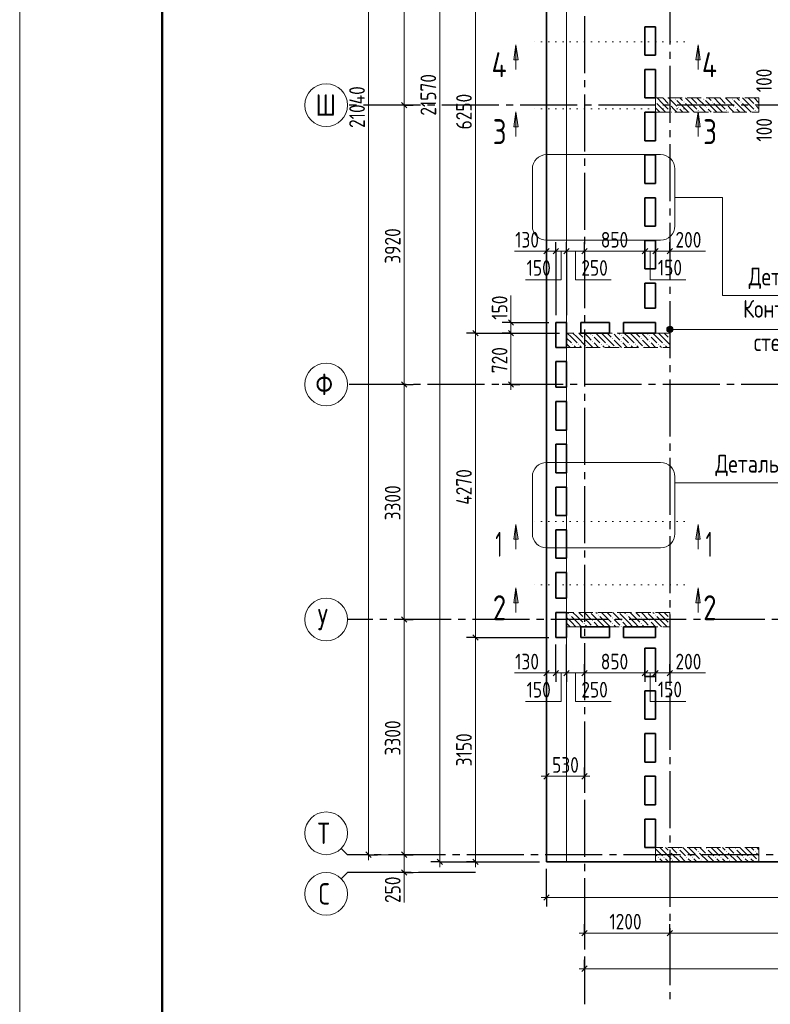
# Model space of a CAD drawing. Header units: millimetres. Extents: x 0 to 31317, y 0 to 42000.
# Tile 2 of 12: x 0 to 10533, y 15930 to 29749. Entities that reach past the tile are written whole.
import ezdxf

# ---------------------------------------------------------------- set-up
doc = ezdxf.new("R2010")
doc.units = ezdxf.units.MM
for name, pattern in [('______2', [270, 200, -70]), ('______5', [1100, 800, -100, 100, -100]), ('______9', [100, 0, -100])]:
    doc.linetypes.add(name, pattern=pattern)
for name, color, linetype, lineweight in [('Standard', 7, 'Continuous', 25), ('ЖБ Пилон', 180, 'Continuous', 25), ('Оси', 40, '______5', 18), ('Примечания', 7, 'Continuous', 25), ('Размерная выноска', 7, 'Continuous', 13), ('Сечения символ', 7, 'Continuous', 25)]:
    doc.layers.add(name, color=color, linetype=linetype, lineweight=lineweight)
doc.layers.add('ЖБ Перекрытие верхний уровень', color=7, linetype='Continuous', lineweight=25, true_color=0xe0e0ff)
doc.styles.add('GOST 2.304-81', font='txt')
doc.styles.add('ISOCPEUR', font='txt')

msp = doc.modelspace()

# ---------------------------------------------------------------- hatches: boundary and pattern name
at = {"layer": 'ЖБ Пилон', "linetype": 'Continuous', "lineweight": 18, "transparency": 33554687}
for points in [[(9194, 28633), (9201, 28640), (9207, 28633), (9201, 28627)], [(9594, 28633), (9601, 28640), (9607, 28633), (9601, 28627)], [(9994, 28633), (10001, 28640), (10007, 28633), (10001, 28627)], [(8924, 28597), (8927, 28593), (8924, 28590)], [(9114, 28553), (9121, 28560), (9127, 28553), (9121, 28547)], [(9114, 28473), (9121, 28480), (9127, 28473), (9121, 28467)], [(9234, 28513), (9241, 28520), (9247, 28513), (9241, 28507)], [(9314, 28593), (9321, 28600), (9327, 28593), (9321, 28587)], [(9514, 28553), (9521, 28560), (9527, 28553), (9521, 28547)], [(9514, 28473), (9521, 28480), (9527, 28473), (9521, 28467)], [(9634, 28513), (9641, 28520), (9647, 28513), (9641, 28507)], [(9714, 28593), (9721, 28600), (9727, 28593), (9721, 28587)], [(9914, 28553), (9921, 28560), (9927, 28553), (9921, 28547)], [(9914, 28473), (9921, 28480), (9927, 28473), (9921, 28467)], [(10034, 28513), (10041, 28520), (10047, 28513), (10041, 28507)], [(10114, 28593), (10121, 28600), (10127, 28593), (10121, 28587)], [(10314, 28553), (10321, 28560), (10327, 28553), (10321, 28547)], [(10314, 28473), (10321, 28480), (10327, 28473), (10321, 28467)], [(7924, 25350), (7921, 25347), (7918, 25350)], [(8034, 25313), (8041, 25320), (8047, 25313), (8041, 25307)], [(8324, 25350), (8321, 25347), (8318, 25350)], [(8434, 25313), (8441, 25320), (8447, 25313), (8441, 25307)], [(8724, 25350), (8721, 25347), (8718, 25350)], [(8834, 25313), (8841, 25320), (8847, 25313), (8841, 25307)], [(9124, 25350), (9121, 25347), (9118, 25350), (9124, 25350)], [(7754, 25193), (7761, 25200), (7767, 25193), (7761, 25187)], [(7834, 25193), (7841, 25200), (7847, 25193), (7841, 25187)], [(7914, 25273), (7921, 25280), (7927, 25273), (7921, 25267)], [(7954, 25153), (7961, 25160), (7967, 25153), (7964, 25150), (7958, 25150)], [(8034, 25233), (8041, 25240), (8047, 25233), (8041, 25227)], [(8154, 25193), (8161, 25200), (8167, 25193), (8161, 25187)], [(8234, 25193), (8241, 25200), (8247, 25193), (8241, 25187)], [(8314, 25273), (8321, 25280), (8327, 25273), (8321, 25267)], [(8354, 25153), (8361, 25160), (8367, 25153), (8364, 25150), (8358, 25150)], [(8434, 25233), (8441, 25240), (8447, 25233), (8441, 25227)], [(8554, 25193), (8561, 25200), (8567, 25193), (8561, 25187)], [(8634, 25193), (8641, 25200), (8647, 25193), (8641, 25187)], [(8714, 25273), (8721, 25280), (8727, 25273), (8721, 25267)], [(8754, 25153), (8761, 25160), (8767, 25153), (8764, 25150), (8758, 25150)], [(8834, 25233), (8841, 25240), (8847, 25233), (8841, 25227)], [(8954, 25193), (8961, 25200), (8967, 25193), (8961, 25187)], [(9034, 25193), (9041, 25200), (9047, 25193), (9041, 25187)], [(9114, 25273), (9121, 25280), (9124, 25277), (9124, 25270), (9121, 25267)], [(8004, 21430), (8001, 21427), (7998, 21430)], [(8404, 21430), (8401, 21427), (8398, 21430)], [(8804, 21430), (8801, 21427), (8798, 21430)], [(7714, 21393), (7721, 21400), (7727, 21393), (7721, 21387)], [(7914, 21353), (7921, 21360), (7927, 21353), (7921, 21347)], [(8034, 21313), (8041, 21320), (8047, 21313), (8041, 21307)], [(8114, 21393), (8121, 21400), (8127, 21393), (8121, 21387)], [(8314, 21353), (8321, 21360), (8327, 21353), (8321, 21347)], [(8434, 21313), (8441, 21320), (8447, 21313), (8441, 21307)], [(8514, 21393), (8521, 21400), (8527, 21393), (8521, 21387)], [(8714, 21353), (8721, 21360), (8727, 21353), (8721, 21347)], [(8834, 21313), (8841, 21320), (8847, 21313), (8841, 21307)], [(8914, 21393), (8921, 21400), (8927, 21393), (8921, 21387)], [(9114, 21353), (9121, 21360), (9124, 21357), (9124, 21350), (9121, 21347)], [(7914, 21273), (7921, 21280), (7927, 21273), (7921, 21267)], [(8034, 21233), (8041, 21240), (8047, 21233), (8044, 21230), (8038, 21230)], [(8314, 21273), (8321, 21280), (8327, 21273), (8321, 21267)], [(8434, 21233), (8441, 21240), (8447, 21233), (8444, 21230), (8438, 21230)], [(8714, 21273), (8721, 21280), (8727, 21273), (8721, 21267)], [(8834, 21233), (8841, 21240), (8847, 21233), (8844, 21230), (8838, 21230)], [(9114, 21273), (9121, 21280), (9124, 21277), (9124, 21270), (9121, 21267)], [(9234, 18113), (9241, 18120), (9247, 18113), (9241, 18107)], [(9634, 18113), (9641, 18120), (9647, 18113), (9641, 18107)], [(10034, 18113), (10041, 18120), (10047, 18113), (10041, 18107)], [(8954, 17993), (8961, 18000), (8967, 17993), (8961, 17987)], [(9034, 17993), (9041, 18000), (9047, 17993), (9041, 17987)], [(9114, 18073), (9121, 18080), (9127, 18073), (9121, 18067)], [(9234, 18033), (9241, 18040), (9247, 18033), (9241, 18027)], [(9354, 17993), (9361, 18000), (9367, 17993), (9361, 17987)], [(9434, 17993), (9441, 18000), (9447, 17993), (9441, 17987)], [(9514, 18073), (9521, 18080), (9527, 18073), (9521, 18067)], [(9634, 18033), (9641, 18040), (9647, 18033), (9641, 18027)], [(9754, 17993), (9761, 18000), (9767, 17993), (9761, 17987)], [(9834, 17993), (9841, 18000), (9847, 17993), (9841, 17987)], [(9914, 18073), (9921, 18080), (9927, 18073), (9921, 18067)], [(10034, 18033), (10041, 18040), (10047, 18033), (10041, 18027)], [(10154, 17993), (10161, 18000), (10167, 17993), (10161, 17987)], [(10234, 17993), (10241, 18000), (10247, 17993), (10241, 17987)], [(10314, 18073), (10321, 18080), (10327, 18073), (10321, 18067)], [(9154, 17953), (9161, 17960), (9167, 17953), (9161, 17947)], [(9554, 17953), (9561, 17960), (9567, 17953), (9561, 17947)], [(9954, 17953), (9961, 17960), (9967, 17953), (9961, 17947)], [(10354, 17953), (10361, 17960), (10367, 17953), (10361, 17947)]]:
    msp.add_hatch(color=7, dxfattribs=at).paths.add_polyline_path(points, flags=16)
at = {"layer": 'Примечания', "linetype": 'Continuous', "lineweight": 13, "transparency": 33554687}
for points in [[(9102, 25365), (9102, 25442), (9085, 25426)], [(9124, 25358), (9124, 25448), (9102, 25442)], [(9124, 25358), (9102, 25442), (9102, 25365)], [(9146, 25365), (9146, 25442), (9124, 25448)], [(9146, 25365), (9124, 25448), (9124, 25358)], [(9163, 25381), (9163, 25426), (9146, 25442)], [(9163, 25381), (9146, 25442), (9146, 25365)], [(9085, 25381), (9085, 25426), (9079, 25403)], [(9102, 25365), (9085, 25426), (9085, 25381)], [(9163, 25426), (9163, 25381), (9169, 25403)]]:
    msp.add_hatch(color=7, dxfattribs=at).paths.add_polyline_path(points)
at = {"layer": 'Сечения символ', "linetype": 'Continuous', "lineweight": 13, "transparency": 33554687}
for points in [[(6933, 29187), (6963, 29397), (6993, 29187)], [(9490, 29187), (9520, 29397), (9550, 29187)], [(6933, 28247), (6963, 28457), (6993, 28247)], [(9490, 28247), (9520, 28457), (9550, 28247)], [(6933, 22456), (6963, 22666), (6993, 22456)], [(9490, 22456), (9520, 22666), (9550, 22456)], [(6933, 21566), (6963, 21776), (6993, 21566)], [(9490, 21566), (9520, 21776), (9550, 21566)]]:
    msp.add_hatch(color=7, dxfattribs=at).paths.add_polyline_path(points, flags=16)

# ---------------------------------------------------------------- linework, layer by layer
at = {"layer": 'Standard', "color": 7, "linetype": 'Continuous', "lineweight": 13, "transparency": 33554687}
for p, q in [((5394, 32470), (5394, 28550)), ((6394, 31600), (6394, 25350)), ((5394, 28550), (5394, 24630)), ((7394, 26500), (7319, 26500)), ((7524, 26500), (7394, 26500)), ((7674, 26500), (7524, 26500)), ((7924, 26500), (7674, 26500)), ((8774, 26500), (7924, 26500)), ((9124, 26500), (9199, 26500)), ((6894, 25500), (6894, 25575)), ((6894, 25350), (6894, 25500)), ((6394, 25350), (6394, 21080)), ((5394, 24630), (5394, 21330)), ((6894, 24630), (6894, 24555)), ((5394, 21330), (5394, 18030)), ((6394, 21080), (6394, 17930)), ((7394, 20580), (7319, 20580)), ((7524, 20580), (7394, 20580)), ((7674, 20580), (7524, 20580)), ((7924, 20580), (7674, 20580)), ((8774, 20580), (7924, 20580)), ((9124, 20580), (9199, 20580)), ((7394, 19130), (7319, 19130)), ((7394, 19130), (7924, 19130)), ((7924, 19130), (7999, 19130)), ((4600, 18030), (4512, 18118)), ((4600, 18030), (5802, 18030)), ((4894, 18030), (4894, 17955)), ((5394, 18030), (5394, 17780)), ((5894, 17930), (5894, 17855)), ((6394, 17930), (6394, 17855)), ((4600, 17780), (4512, 17692)), ((4600, 17780), (5802, 17780)), ((5394, 17780), (5394, 17705)), ((7394, 17430), (7319, 17430)), ((7394, 17430), (22354, 17430)), ((7924, 16930), (7849, 16930)), ((7924, 16930), (9124, 16930)), ((9124, 16930), (14624, 16930)), ((7924, 16430), (7849, 16430)), ((7924, 16430), (26374, 16430))]:
    msp.add_line(p, q, dxfattribs=at)
at = {"layer": 'Standard', "color": 251, "linetype": 'Continuous', "lineweight": -3, "true_color": 0x656565, "transparency": 33554687}
for p, q in [((5394, 28550), (5269, 28550)), ((5394, 28550), (5519, 28550)), ((5394, 28550), (5394, 28550)), ((7394, 26500), (7394, 26625)), ((7524, 26500), (7524, 26625)), ((7674, 26500), (7674, 26625)), ((7924, 26500), (7924, 26625)), ((8774, 26500), (8774, 26625)), ((8924, 26500), (8924, 26625)), ((9124, 26500), (9124, 26625)), ((7394, 26500), (7394, 26375)), ((7394, 26500), (7394, 26500)), ((7524, 26500), (7524, 26375)), ((7674, 26500), (7674, 26375)), ((7924, 26500), (7924, 26375)), ((7924, 26500), (7924, 26500)), ((8774, 26500), (8774, 26375)), ((8774, 26500), (8774, 26500)), ((8924, 26500), (8924, 26375)), ((8924, 26500), (8924, 26500)), ((9124, 26500), (9124, 26375)), ((9124, 26500), (9124, 26500)), ((6894, 25500), (6769, 25500)), ((6894, 25500), (7019, 25500)), ((6894, 25500), (7424, 25500)), ((6394, 25350), (6269, 25350)), ((6394, 25350), (6519, 25350)), ((6394, 25350), (7574, 25350)), ((6894, 25350), (6769, 25350)), ((6894, 25350), (7019, 25350)), ((6894, 25350), (7574, 25350)), ((5394, 24630), (5269, 24630)), ((5394, 24630), (5519, 24630)), ((5394, 24630), (5394, 24630)), ((6894, 24630), (6769, 24630)), ((6894, 24630), (7019, 24630)), ((6894, 24630), (6894, 24630)), ((5394, 21330), (5269, 21330)), ((5394, 21330), (5519, 21330)), ((5394, 21330), (5394, 21330)), ((6394, 21080), (6269, 21080)), ((6394, 21080), (6519, 21080)), ((6394, 21080), (7424, 21080)), ((7394, 20580), (7394, 20705)), ((7524, 20580), (7524, 20705)), ((7674, 20580), (7674, 20705)), ((7924, 20580), (7924, 20705)), ((8774, 20580), (8774, 20705)), ((8924, 20580), (8924, 20705)), ((9124, 20580), (9124, 20705)), ((7394, 20580), (7394, 20455)), ((7394, 20580), (7394, 20580)), ((7524, 20580), (7524, 20455)), ((7674, 20580), (7674, 20455)), ((7924, 20580), (7924, 20455)), ((7924, 20580), (7924, 20580)), ((8774, 20580), (8774, 20455)), ((8774, 20580), (8774, 20580)), ((8924, 20580), (8924, 20455)), ((8924, 20580), (8924, 20580)), ((9124, 20580), (9124, 20455)), ((9124, 20580), (9124, 20580)), ((7394, 19130), (7394, 19255)), ((7924, 19130), (7924, 19255)), ((7394, 19130), (7394, 19005)), ((7394, 19130), (7394, 19130)), ((7924, 19130), (7924, 19005)), ((7924, 19130), (7924, 19130)), ((4894, 18030), (4769, 18030)), ((4894, 18030), (5019, 18030)), ((4894, 18030), (4894, 18030)), ((5394, 18030), (5269, 18030)), ((5394, 18030), (5519, 18030)), ((5394, 18030), (5394, 18030)), ((5894, 17930), (5769, 17930)), ((5894, 17930), (6019, 17930)), ((5894, 17930), (7294, 17930)), ((6394, 17930), (6269, 17930)), ((6394, 17930), (6519, 17930)), ((6394, 17930), (7294, 17930)), ((7394, 17430), (7394, 17830)), ((5394, 17780), (5269, 17780)), ((5394, 17780), (5519, 17780)), ((5394, 17780), (5394, 17780)), ((7394, 17430), (7394, 17555)), ((7394, 17430), (7394, 17305)), ((7924, 16930), (7924, 17055)), ((9124, 16930), (9124, 17055)), ((7924, 16930), (7924, 16805)), ((7924, 16930), (7924, 16930)), ((9124, 16930), (9124, 16805)), ((9124, 16930), (9124, 16930)), ((7924, 16430), (7924, 16555)), ((7924, 16430), (7924, 16305)), ((7924, 16430), (7924, 16430))]:
    msp.add_line(p, q, dxfattribs=at)
at = {"layer": 'Standard', "color": 7, "linetype": 'Continuous', "lineweight": 25, "transparency": 33554687}
for p, q in [((5357, 28587), (5432, 28512)), ((7431, 26538), (7357, 26463)), ((7561, 26538), (7486, 26463)), ((7712, 26538), (7636, 26463)), ((7961, 26538), (7886, 26463)), ((8812, 26538), (8736, 26463)), ((8961, 26538), (8886, 26463)), ((9161, 26538), (9086, 26463)), ((6931, 25463), (6857, 25538)), ((6357, 25387), (6432, 25312)), ((6931, 25312), (6857, 25387)), ((5357, 24667), (5432, 24592)), ((6931, 24592), (6857, 24667)), ((5357, 21367), (5432, 21292)), ((6357, 21117), (6432, 21042)), ((7431, 20617), (7357, 20542)), ((7561, 20617), (7486, 20542)), ((7712, 20617), (7636, 20542)), ((7961, 20617), (7886, 20542)), ((8812, 20617), (8736, 20542)), ((8961, 20617), (8886, 20542)), ((9161, 20617), (9086, 20542)), ((7357, 19092), (7431, 19168)), ((7886, 19092), (7961, 19168)), ((4857, 18068), (4932, 17992)), ((5357, 18068), (5432, 17992)), ((5931, 17892), (5857, 17968)), ((6357, 17968), (6432, 17892)), ((5357, 17817), (5432, 17742)), ((7357, 17392), (7431, 17468)), ((7886, 16892), (7961, 16968)), ((9086, 16892), (9161, 16968)), ((7886, 16392), (7961, 16468))]:
    msp.add_line(p, q, dxfattribs=at)
at = {"layer": 'Standard', "color": 7, "linetype": 'Continuous', "lineweight": 13, "transparency": 33554687}
msp.add_lwpolyline([(0, 0), (29700, 0), (29700, 42000), (0, 42000), (0, 0)], close=True, dxfattribs=at)
for points in [[(29700, 42000), (0, 42000), (0, 0), (29700, 0), (29700, 42000)], [(5894, 17930), (5894, 28315), (5894, 28315), (5894, 39500)], [(7674, 17930), (22024, 17930), (22024, 39170), (7674, 39170), (7674, 17930)], [(4894, 39070), (4894, 28141), (4894, 28141), (4894, 18030)], [(8924, 26500), (8885, 26500), (8885, 26500), (8774, 26500)], [(9124, 26500), (9067, 26500), (9067, 26500), (8961, 26500), (8961, 26500), (8924, 26500)], [(6894, 24630), (6894, 24706), (6894, 24706), (6894, 25350)], [(8924, 20580), (8885, 20580), (8885, 20580), (8774, 20580)], [(9124, 20580), (9067, 20580), (9067, 20580), (8961, 20580), (8961, 20580), (8924, 20580)]]:
    msp.add_lwpolyline(points, dxfattribs=at)
at = {"layer": 'Standard', "color": 7, "linetype": 'Continuous', "lineweight": 50, "transparency": 33554687}
msp.add_lwpolyline([(2000, 41500), (29200, 41500), (29200, 500), (2000, 500), (2000, 41500)], close=True, dxfattribs=at)
at = {"layer": 'Standard', "color": 7, "linetype": 'Continuous', "lineweight": 25, "transparency": 33554687}
msp.add_lwpolyline([(7394, 17930), (24124, 17930), (24124, 39500), (7394, 39500), (7394, 17930)], dxfattribs=at)
at = {"layer": 'Standard', "color": 251, "linetype": 'Continuous', "lineweight": -3, "true_color": 0x656565, "transparency": 33554687}
for points in [[(7524, 26500), (7524, 26206), (7524, 26206), (7524, 25600)], [(7674, 26500), (7674, 26234), (7674, 26234), (7674, 25600)], [(7524, 20580), (7524, 20597), (7524, 20597), (7524, 20980)], [(7674, 20580), (7674, 20597), (7674, 20597), (7674, 20980)]]:
    msp.add_lwpolyline(points, dxfattribs=at)
at = {"layer": 'ЖБ Перекрытие верхний уровень', "color": 7, "linetype": 'Continuous', "lineweight": 35, "transparency": 33554687}
for p, q in [((7394, 39500), (7394, 17930)), ((8774, 29250), (8774, 29650)), ((8774, 29650), (8924, 29650)), ((8924, 29650), (8924, 29250)), ((8924, 29250), (8774, 29250)), ((8774, 28650), (8774, 29050)), ((8774, 29050), (8924, 29050)), ((8924, 29050), (8924, 28650)), ((8924, 28650), (8774, 28650)), ((8774, 28050), (8774, 28450)), ((8774, 28450), (8924, 28450)), ((8924, 28450), (8924, 28050)), ((8924, 28050), (8774, 28050)), ((8774, 27450), (8774, 27850)), ((8774, 27850), (8924, 27850)), ((8924, 27850), (8924, 27450)), ((8924, 27450), (8774, 27450)), ((8774, 26850), (8774, 27250)), ((8774, 27250), (8924, 27250)), ((8924, 27250), (8924, 26850)), ((8924, 26850), (8774, 26850)), ((8774, 26250), (8774, 26650)), ((8774, 26650), (8924, 26650)), ((8924, 26650), (8924, 26250)), ((8924, 26250), (8774, 26250)), ((8774, 26050), (8924, 26050)), ((8774, 25700), (8774, 26050)), ((8924, 26050), (8924, 25700)), ((8924, 25700), (8774, 25700)), ((7524, 25150), (7524, 25500)), ((7524, 25500), (7674, 25500)), ((7674, 25500), (7674, 25150)), ((7874, 25350), (7874, 25500)), ((7874, 25500), (8274, 25500)), ((8274, 25500), (8274, 25350)), ((8474, 25500), (8924, 25500)), ((8474, 25350), (8474, 25500)), ((8924, 25500), (8924, 25350)), ((8274, 25350), (7874, 25350)), ((8924, 25350), (8474, 25350)), ((7674, 25150), (7524, 25150)), ((7524, 24590), (7524, 24950)), ((7524, 24950), (7674, 24950)), ((7674, 24950), (7674, 24590)), ((7674, 24590), (7524, 24590)), ((7524, 23990), (7524, 24390)), ((7524, 24390), (7674, 24390)), ((7674, 24390), (7674, 23990)), ((7674, 23990), (7524, 23990)), ((7524, 23390), (7524, 23790)), ((7524, 23790), (7674, 23790)), ((7674, 23790), (7674, 23390)), ((7674, 23390), (7524, 23390)), ((7524, 22790), (7524, 23190)), ((7524, 23190), (7674, 23190)), ((7674, 23190), (7674, 22790)), ((7674, 22790), (7524, 22790)), ((7524, 22190), (7524, 22590)), ((7524, 22590), (7674, 22590)), ((7674, 22590), (7674, 22190)), ((7674, 22190), (7524, 22190)), ((7524, 21990), (7674, 21990)), ((7524, 21630), (7524, 21990)), ((7674, 21990), (7674, 21630)), ((7674, 21630), (7524, 21630)), ((7524, 21430), (7674, 21430)), ((7524, 21080), (7524, 21430)), ((7674, 21430), (7674, 21080)), ((7874, 21080), (7874, 21230)), ((7874, 21230), (8274, 21230)), ((8274, 21230), (8274, 21080)), ((8474, 21080), (8474, 21230)), ((8474, 21230), (8924, 21230)), ((8924, 21230), (8924, 21080)), ((7674, 21080), (7524, 21080)), ((8274, 21080), (7874, 21080)), ((8924, 21080), (8474, 21080)), ((8774, 20530), (8774, 20930)), ((8774, 20930), (8924, 20930)), ((8924, 20930), (8924, 20530)), ((8924, 20530), (8774, 20530)), ((8774, 19930), (8774, 20330)), ((8774, 20330), (8924, 20330)), ((8924, 20330), (8924, 19930)), ((8924, 19930), (8774, 19930)), ((8774, 19330), (8774, 19730)), ((8774, 19730), (8924, 19730)), ((8924, 19730), (8924, 19330)), ((8924, 19330), (8774, 19330)), ((8774, 18730), (8774, 19130)), ((8774, 19130), (8924, 19130)), ((8924, 19130), (8924, 18730)), ((8924, 18730), (8774, 18730)), ((8774, 18530), (8924, 18530)), ((8774, 18130), (8774, 18530)), ((8924, 18530), (8924, 18130)), ((8924, 18130), (8774, 18130)), ((7394, 17930), (22024, 17930))]:
    msp.add_line(p, q, dxfattribs=at)
at = {"layer": 'ЖБ Пилон', "color": 253, "linetype": '______2', "lineweight": 13, "true_color": 0xa0a0a0, "transparency": 33554687}
for p, q in [((10374, 28650), (8924, 28650)), ((8924, 28650), (8924, 28450)), ((10374, 28450), (10374, 28650)), ((8924, 28450), (10374, 28450)), ((9124, 25350), (7674, 25350)), ((7674, 25350), (7674, 25150)), ((9124, 25150), (9124, 25350)), ((7674, 25150), (9124, 25150)), ((9124, 21430), (7674, 21430)), ((7674, 21430), (7674, 21230)), ((9124, 21230), (9124, 21430)), ((7674, 21230), (9124, 21230)), ((10374, 18130), (8924, 18130)), ((8924, 18130), (8924, 17930)), ((10374, 17930), (10374, 18130)), ((8924, 17930), (10374, 17930))]:
    msp.add_line(p, q, dxfattribs=at)
at = {"layer": 'ЖБ Пилон', "color": 9, "linetype": 'Continuous', "lineweight": 18, "true_color": 0xc7c7c7, "transparency": 33554687}
for p, q in [((9021, 28573), (8944, 28650)), ((9024, 28650), (9101, 28573)), ((9104, 28650), (9221, 28533)), ((9341, 28493), (9221, 28613)), ((9264, 28650), (9301, 28613)), ((9421, 28573), (9344, 28650)), ((9424, 28650), (9501, 28573)), ((9504, 28650), (9621, 28533)), ((9741, 28493), (9621, 28613)), ((9664, 28650), (9701, 28613)), ((9821, 28573), (9744, 28650)), ((9824, 28650), (9901, 28573)), ((9904, 28650), (10021, 28533)), ((10141, 28493), (10021, 28613)), ((10064, 28650), (10101, 28613)), ((10221, 28573), (10144, 28650)), ((10224, 28650), (10301, 28573)), ((10304, 28650), (10374, 28580)), ((8941, 28493), (8924, 28510)), ((8941, 28573), (9021, 28493)), ((8941, 28493), (8984, 28450)), ((9021, 28573), (9101, 28493)), ((9021, 28493), (9064, 28450)), ((9181, 28493), (9141, 28533)), ((9221, 28453), (9181, 28493)), ((9261, 28493), (9304, 28450)), ((9341, 28573), (9421, 28493)), ((9341, 28493), (9384, 28450)), ((9421, 28573), (9501, 28493)), ((9421, 28493), (9464, 28450)), ((9581, 28493), (9541, 28533)), ((9621, 28453), (9581, 28493)), ((9661, 28493), (9704, 28450)), ((9741, 28573), (9821, 28493)), ((9741, 28493), (9784, 28450)), ((9821, 28573), (9901, 28493)), ((9821, 28493), (9864, 28450)), ((9981, 28493), (9941, 28533)), ((10021, 28453), (9981, 28493)), ((10061, 28493), (10104, 28450)), ((10141, 28573), (10221, 28493)), ((10141, 28493), (10184, 28450)), ((10221, 28573), (10301, 28493)), ((10221, 28493), (10264, 28450)), ((10374, 28500), (10341, 28533)), ((9141, 28453), (9144, 28450)), ((9541, 28453), (9544, 28450)), ((9941, 28453), (9944, 28450)), ((10341, 28453), (10344, 28450)), ((7741, 25293), (7684, 25350)), ((7741, 25293), (7821, 25213)), ((7764, 25350), (7821, 25293)), ((7821, 25293), (7941, 25173)), ((7844, 25350), (7901, 25293)), ((7981, 25293), (7941, 25333)), ((8021, 25253), (7981, 25293)), ((8004, 25350), (8021, 25333)), ((8061, 25293), (8141, 25213)), ((8141, 25293), (8084, 25350)), ((8141, 25293), (8221, 25213)), ((8164, 25350), (8221, 25293)), ((8221, 25293), (8341, 25173)), ((8244, 25350), (8301, 25293)), ((8381, 25293), (8341, 25333)), ((8421, 25253), (8381, 25293)), ((8404, 25350), (8421, 25333)), ((8461, 25293), (8541, 25213)), ((8541, 25293), (8484, 25350)), ((8541, 25293), (8621, 25213)), ((8564, 25350), (8621, 25293)), ((8621, 25293), (8741, 25173)), ((8644, 25350), (8701, 25293)), ((8781, 25293), (8741, 25333)), ((8821, 25253), (8781, 25293)), ((8804, 25350), (8821, 25333)), ((8861, 25293), (8941, 25213)), ((8941, 25293), (8884, 25350)), ((8941, 25293), (9021, 25213)), ((8964, 25350), (9021, 25293)), ((9021, 25293), (9124, 25190)), ((9044, 25350), (9101, 25293)), ((7674, 25280), (7741, 25213)), ((7674, 25200), (7724, 25150)), ((7804, 25150), (7781, 25173)), ((7861, 25173), (7884, 25150)), ((7941, 25253), (8044, 25150)), ((8061, 25213), (8124, 25150)), ((8204, 25150), (8181, 25173)), ((8261, 25173), (8284, 25150)), ((8341, 25253), (8444, 25150)), ((8461, 25213), (8524, 25150)), ((8604, 25150), (8581, 25173)), ((8661, 25173), (8684, 25150)), ((8741, 25253), (8844, 25150)), ((8861, 25213), (8924, 25150)), ((9004, 25150), (8981, 25173)), ((9061, 25173), (9084, 25150)), ((7684, 21430), (7701, 21413)), ((7821, 21373), (7764, 21430)), ((7844, 21430), (7901, 21373)), ((7924, 21430), (8021, 21333)), ((8084, 21430), (8101, 21413)), ((8221, 21373), (8164, 21430)), ((8244, 21430), (8301, 21373)), ((8324, 21430), (8421, 21333)), ((8484, 21430), (8501, 21413)), ((8621, 21373), (8564, 21430)), ((8644, 21430), (8701, 21373)), ((8724, 21430), (8821, 21333)), ((8884, 21430), (8901, 21413)), ((9021, 21373), (8964, 21430)), ((9044, 21430), (9101, 21373)), ((7741, 21293), (7674, 21360)), ((7741, 21373), (7821, 21293)), ((7741, 21293), (7804, 21230)), ((7821, 21373), (7901, 21293)), ((7821, 21293), (7884, 21230)), ((7981, 21293), (7941, 21333)), ((8021, 21253), (7981, 21293)), ((8141, 21293), (8021, 21413)), ((8061, 21293), (8124, 21230)), ((8141, 21373), (8221, 21293)), ((8141, 21293), (8204, 21230)), ((8221, 21373), (8301, 21293)), ((8221, 21293), (8284, 21230)), ((8381, 21293), (8341, 21333)), ((8421, 21253), (8381, 21293)), ((8541, 21293), (8421, 21413)), ((8461, 21293), (8524, 21230)), ((8541, 21373), (8621, 21293)), ((8541, 21293), (8604, 21230)), ((8621, 21373), (8701, 21293)), ((8621, 21293), (8684, 21230)), ((8781, 21293), (8741, 21333)), ((8821, 21253), (8781, 21293)), ((8941, 21293), (8821, 21413)), ((8861, 21293), (8924, 21230)), ((8941, 21373), (9021, 21293)), ((8941, 21293), (9004, 21230)), ((9021, 21373), (9101, 21293)), ((9021, 21293), (9084, 21230)), ((7674, 21280), (7724, 21230)), ((7941, 21253), (7964, 21230)), ((8341, 21253), (8364, 21230)), ((8741, 21253), (8764, 21230)), ((8941, 18093), (8924, 18110)), ((8984, 18130), (9021, 18093)), ((9064, 18130), (9101, 18093)), ((9181, 18093), (9144, 18130)), ((9341, 18093), (9304, 18130)), ((9384, 18130), (9421, 18093)), ((9464, 18130), (9501, 18093)), ((9581, 18093), (9544, 18130)), ((9741, 18093), (9704, 18130)), ((9784, 18130), (9821, 18093)), ((9864, 18130), (9901, 18093)), ((9981, 18093), (9944, 18130)), ((10141, 18093), (10104, 18130)), ((10184, 18130), (10221, 18093)), ((10264, 18130), (10301, 18093)), ((10374, 18100), (10344, 18130)), ((8924, 18030), (8941, 18013)), ((8941, 18093), (9021, 18013)), ((9021, 17933), (8981, 17973)), ((9021, 18093), (9141, 17973)), ((9061, 17973), (9104, 17930)), ((9141, 18053), (9261, 17933)), ((9221, 18053), (9181, 18093)), ((9261, 18093), (9341, 18013)), ((9261, 18013), (9344, 17930)), ((9341, 18093), (9421, 18013)), ((9421, 17933), (9381, 17973)), ((9421, 18093), (9541, 17973)), ((9461, 17973), (9504, 17930)), ((9541, 18053), (9661, 17933)), ((9621, 18053), (9581, 18093)), ((9661, 18093), (9741, 18013)), ((9661, 18013), (9744, 17930)), ((9741, 18093), (9821, 18013)), ((9821, 17933), (9781, 17973)), ((9821, 18093), (9941, 17973)), ((9861, 17973), (9904, 17930)), ((9941, 18053), (10061, 17933)), ((10021, 18053), (9981, 18093)), ((10061, 18093), (10141, 18013)), ((10061, 18013), (10144, 17930)), ((10141, 18093), (10221, 18013)), ((10221, 17933), (10181, 17973)), ((10221, 18093), (10341, 17973)), ((10261, 17973), (10304, 17930)), ((10341, 18053), (10374, 18020)), ((8924, 17950), (8944, 17930)), ((9024, 17930), (9021, 17933)), ((9181, 17933), (9184, 17930)), ((9424, 17930), (9421, 17933)), ((9581, 17933), (9584, 17930)), ((9824, 17930), (9821, 17933)), ((9981, 17933), (9984, 17930)), ((10224, 17930), (10221, 17933))]:
    msp.add_line(p, q, dxfattribs=at)
at = {"layer": 'Оси', "color": 8, "linetype": '______5', "lineweight": -3, "transparency": 33554687}
for p, q in [((9124, 40100), (9124, 15930)), ((7924, 39700), (7924, 15930)), ((26524, 28550), (4600, 28550)), ((27424, 24630), (4600, 24630)), ((22554, 21330), (4600, 21330)), ((23574, 18030), (4600, 18030)), ((6394, 17780), (4600, 17780))]:
    msp.add_line(p, q, dxfattribs=at)
at = {"layer": 'Оси', "color": 7, "linetype": 'Continuous', "lineweight": 13, "transparency": 33554687}
for centre in [(4300, 28550), (4300, 24630), (4300, 21330), (4300, 18330), (4300, 17480)]:
    msp.add_circle(centre, 300, dxfattribs=at)
at = {"layer": 'Примечания', "color": 7, "linetype": 'Continuous', "lineweight": 13, "transparency": 33554687}
for p, q in [((8994, 27855), (7394, 27855)), ((7194, 27655), (7194, 26855)), ((9194, 26855), (9194, 27655)), ((7394, 26655), (8994, 26655)), ((9124, 25448), (9124, 25448)), ((9079, 25403), (9079, 25403)), ((11070, 25403), (9124, 25403)), ((9124, 25358), (9124, 25358)), ((9169, 25403), (9169, 25403)), ((8994, 23535), (7394, 23535)), ((7194, 23335), (7194, 22535)), ((9194, 22535), (9194, 23335)), ((9194, 23249), (11754, 23249)), ((7394, 22335), (8994, 22335))]:
    msp.add_line(p, q, dxfattribs=at)
msp.add_lwpolyline([(9194, 27255), (9864, 27255), (9864, 25877), (12204, 25877)], dxfattribs=at)
msp.add_circle((9124, 25403), 45, dxfattribs=at)
for centre, start, end in [((7394, 27655), 90, 180), ((8994, 27655), 0, 90), ((7394, 26855), 180, 270), ((8994, 26855), 270, 0), ((7394, 23335), 90, 180), ((8994, 23335), 0, 90), ((7394, 22535), 180, 270), ((8994, 22535), 270, 0)]:
    msp.add_arc(centre, 200, start, end, dxfattribs=at)
at = {"layer": 'Размерная выноска', "color": 7, "linetype": 'Continuous', "lineweight": 13, "transparency": 33554687}
for p, q in [((7394, 26500), (6944, 26500)), ((9124, 26500), (9624, 26500)), ((6894, 25500), (6894, 25880)), ((6894, 25500), (6894, 25880)), ((7394, 20580), (6944, 20580)), ((9124, 20580), (9624, 20580)), ((5394, 17780), (5394, 17360))]:
    msp.add_line(p, q, dxfattribs=at)
for points in [[(7599, 26500), (7599, 26100), (7099, 26100)], [(7799, 26500), (7799, 26100), (8299, 26100)], [(8849, 26500), (8849, 26100), (9349, 26100)], [(7599, 20580), (7599, 20180), (7099, 20180)], [(7799, 20580), (7799, 20180), (8299, 20180)], [(8849, 20580), (8849, 20180), (9349, 20180)]]:
    msp.add_lwpolyline(points, dxfattribs=at)
at = {"layer": 'Сечения символ', "color": 7, "linetype": '______9', "lineweight": 13, "transparency": 33554687}
for p, q in [((9326, 29438), (7186, 29438)), ((9326, 28498), (7186, 28498)), ((9326, 22708), (7186, 22708)), ((9326, 21818), (7186, 21818))]:
    msp.add_line(p, q, dxfattribs=at)
at = {"layer": 'Сечения символ', "color": 7, "linetype": 'Continuous', "lineweight": 13, "transparency": 33554687}
for p, q in [((6933, 29187), (6963, 29397)), ((6963, 29397), (6963, 29049)), ((6963, 29397), (6963, 29397)), ((6963, 29397), (6963, 29397)), ((6963, 29397), (6963, 29397)), ((6963, 29397), (6993, 29187)), ((9490, 29187), (9520, 29397)), ((9520, 29397), (9520, 29049)), ((9520, 29397), (9520, 29397)), ((9520, 29397), (9520, 29397)), ((9520, 29397), (9520, 29397)), ((9520, 29397), (9550, 29187)), ((6993, 29187), (6933, 29187)), ((6963, 29187), (6963, 29172)), ((9550, 29187), (9490, 29187)), ((9520, 29187), (9520, 29172)), ((6933, 28247), (6963, 28457)), ((6963, 28457), (6963, 28109)), ((6963, 28457), (6963, 28457)), ((6963, 28457), (6963, 28457)), ((6963, 28457), (6963, 28457)), ((6963, 28457), (6993, 28247)), ((9490, 28247), (9520, 28457)), ((9520, 28457), (9520, 28109)), ((9520, 28457), (9520, 28457)), ((9520, 28457), (9520, 28457)), ((9520, 28457), (9520, 28457)), ((9520, 28457), (9550, 28247)), ((6993, 28247), (6933, 28247)), ((6963, 28247), (6963, 28232)), ((9550, 28247), (9490, 28247)), ((9520, 28247), (9520, 28232)), ((6933, 22456), (6963, 22666)), ((6963, 22666), (6963, 22319)), ((6963, 22666), (6963, 22666)), ((6963, 22666), (6963, 22666)), ((6963, 22666), (6963, 22666)), ((6963, 22666), (6993, 22456)), ((9490, 22456), (9520, 22666)), ((9520, 22666), (9520, 22319)), ((9520, 22666), (9520, 22666)), ((9520, 22666), (9520, 22666)), ((9520, 22666), (9520, 22666)), ((9520, 22666), (9550, 22456)), ((6993, 22456), (6933, 22456)), ((6963, 22456), (6963, 22441)), ((9550, 22456), (9490, 22456)), ((9520, 22456), (9520, 22441)), ((6933, 21566), (6963, 21776)), ((6963, 21776), (6963, 21429)), ((6963, 21776), (6963, 21776)), ((6963, 21776), (6963, 21776)), ((6963, 21776), (6963, 21776)), ((6963, 21776), (6993, 21566)), ((9490, 21566), (9520, 21776)), ((9520, 21776), (9520, 21429)), ((9520, 21776), (9520, 21776)), ((9520, 21776), (9520, 21776)), ((9520, 21776), (9520, 21776)), ((9520, 21776), (9550, 21566)), ((6993, 21566), (6933, 21566)), ((6963, 21566), (6963, 21551)), ((9550, 21566), (9490, 21566)), ((9520, 21566), (9520, 21551))]:
    msp.add_line(p, q, dxfattribs=at)

# ---------------------------------------------------------------- texts
at = {"layer": 'Standard', "color": 7, "linetype": 'Continuous', "lineweight": 25, "transparency": 33554687, "char_height": 220, "attachment_point": 7, "rotation": 90, "style": 'GOST 2.304-81'}
for s, insert, width in [('21570', (5844, 28402), 750.81), ('100', (10554, 28731), 485.09), ('21040', (4844, 28229), 766.39), ('6250', (6344, 28209), 657.06), ('100', (10556, 28037), 485.07), ('3920', (5344, 26324), 657.06), ('150', (6844, 25538), 469.51), ('720', (6844, 24787), 531.97), ('4270', (6344, 22941), 672.62), ('3300', (5344, 22722), 641.47), ('3300', (5344, 19422), 641.47), ('3150', (6344, 19270), 594.59), ('250', (5344, 17352), 516.4)]:
    msp.add_mtext(s, dxfattribs=dict(at, insert=insert, width=width))
at = {"layer": 'Standard', "color": 7, "linetype": 'Continuous', "lineweight": 25, "transparency": 33554687, "char_height": 220, "attachment_point": 7, "style": 'GOST 2.304-81'}
for s, insert, width in [('130', (6952, 26550), 469.51), ('850', (8154, 26550), 516.4), ('200', (9202, 26550), 531.97), ('150', (7113, 26155), 469.51), ('250', (7881, 26155), 516.4), ('150', (8955, 26159), 469.51), ('130', (6952, 20630), 469.51), ('850', (8154, 20630), 516.4), ('200', (9202, 20630), 531.97), ('150', (7113, 20235), 469.51), ('250', (7881, 20235), 516.4), ('150', (8955, 20239), 469.51), ('530', (7471, 19180), 500.82), ('1200', (8274, 16980), 625.73)]:
    msp.add_mtext(s, dxfattribs=dict(at, insert=insert, width=width))
at = {"layer": 'Оси', "color": 7, "linetype": 'Continuous', "lineweight": 25, "transparency": 33554687, "char_height": 300, "attachment_point": 7, "style": 'ISOCPEUR'}
for s, insert, width in [('\\W0.83;Ш', (4150, 28400), 425), ('\\W0.83;Ф', (4150, 24480), 425), ('\\W0.80;У', (4180, 21180), 359.83), ('\\W0.80;Т', (4180, 18180), 359.83), ('\\W0.78;С', (4195, 17330), 326.41)]:
    msp.add_mtext(s, dxfattribs=dict(at, insert=insert, width=width))
at = {"layer": 'Примечания', "color": 7, "linetype": 'Continuous', "lineweight": 25, "transparency": 33554687, "char_height": 250, "attachment_point": 7, "style": 'GOST 2.304-81'}
for s, insert, width in [('Деталь\\~плана\\~1', (10229, 25969), 2096.88), ('Контур', (10151, 25498), 1048.82), ('стен', (10301, 25098), 746.83), ('Деталь\\~плана\\~3', (9762, 23341), 2132.45)]:
    msp.add_mtext(s, dxfattribs=dict(at, insert=insert, width=width))
at = {"layer": 'Сечения символ', "color": 7, "linetype": 'Continuous', "lineweight": 35, "transparency": 33554687, "char_height": 350, "attachment_point": 7, "style": 'ISOCPEUR'}
for s, insert, width in [('\\W0.80;4', (6622, 28942), 419.8), ('\\W0.80;4', (9574, 28942), 419.81), ('\\W0.78;3', (6639, 28002), 380.8), ('\\W0.78;3', (9591, 28002), 380.8), ('\\W0.56;1', (6674, 22211), 272.22), ('\\W0.56;1', (9626, 22211), 272.23), ('\\W0.78;2', (6639, 21321), 380.8), ('\\W0.78;2', (9591, 21321), 380.8)]:
    msp.add_mtext(s, dxfattribs=dict(at, insert=insert, width=width))

doc.saveas('drawing.dxf')
